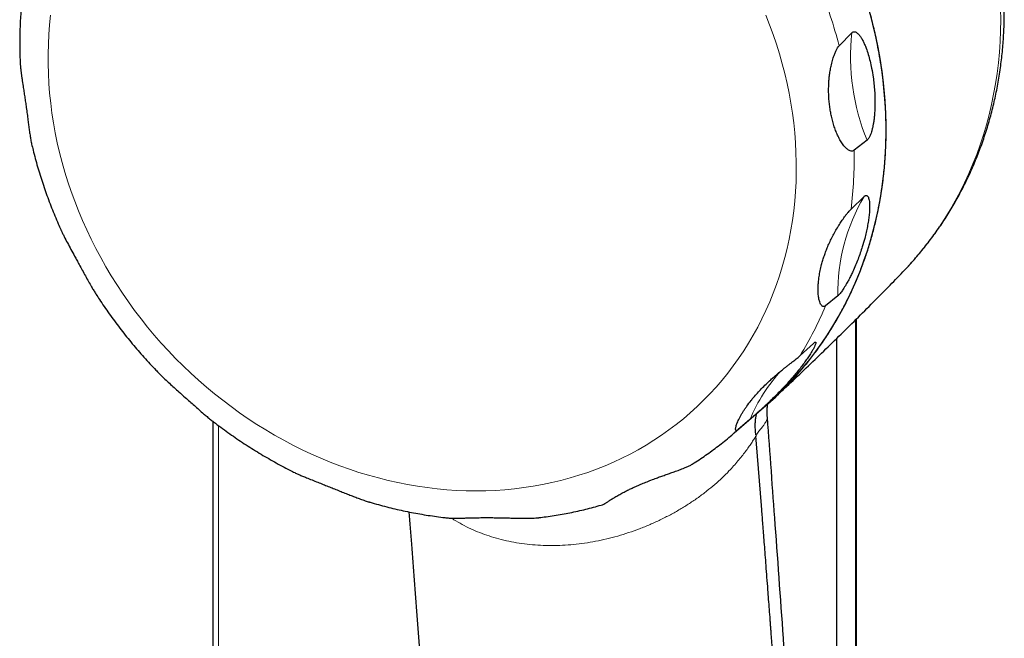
# Model space of a CAD drawing. Header units: millimetres. Extents: x 8 to 1010, y 12 to 2700.
# Tile 27 of 68: x 110 to 176, y 1722 to 1763. Entities that reach past the tile are written whole.
import ezdxf

# ---------------------------------------------------------------- set-up
doc = ezdxf.new("R2010")
doc.units = ezdxf.units.MM

msp = doc.modelspace()

# ---------------------------------------------------------------- linework, layer by layer
at = {"color": 7, "linetype": 'Continuous', "lineweight": 30}
for p, q in [((165.181, 1761.45), (166.017, 1762.313)), ((167.041, 1755.12), (166.178, 1754.448)), ((165.972, 1750.514), (166.844, 1751.361)), ((165.095, 1744.715), (164.269, 1744.045)), ((166.294, 1643.924), (166.294, 1743.122)), ((165.024, 1666.58), (165.024, 1741.867)), ((162.561, 1740.71), (163.463, 1741.528)), ((158.163, 1735.535), (160.269, 1737.361)), ((159.206, 1736.441), (158.418, 1735.759)), ((123.3, 1736.307), (123.3, 1435.699)), ((159.608, 1735.403), (159.617, 1735.316))]:
    msp.add_line(p, q, dxfattribs=at)
at = {"color": 8, "linetype": 'Continuous', "lineweight": 0}
for p, q in [((166.344, 1642.99), (166.344, 1743.172)), ((123.66, 1435.561), (123.66, 1736.034)), ((158.163, 1735.535), (158.418, 1735.759))]:
    msp.add_line(p, q, dxfattribs=at)
at = {"color": 8, "linetype": 'Continuous', "lineweight": 0, "flags": 128}
for points in [[(112.444, 1763.484), (112.376, 1762.843), (112.325, 1762.197), (112.291, 1761.548), (112.274, 1760.896), (112.274, 1760.241), (112.292, 1759.583), (112.326, 1758.924), (112.378, 1758.264), (112.447, 1757.603), (112.532, 1756.941), (112.635, 1756.279), (112.755, 1755.618), (112.891, 1754.957), (113.044, 1754.298), (113.214, 1753.641), (113.4, 1752.986), (113.603, 1752.334), (113.822, 1751.685), (114.057, 1751.039), (114.308, 1750.398), (114.574, 1749.761), (114.857, 1749.129), (115.154, 1748.502), (115.467, 1747.881), (115.795, 1747.266), (116.137, 1746.658), (116.494, 1746.057), (116.865, 1745.464), (117.251, 1744.878), (117.649, 1744.3), (118.062, 1743.732), (118.487, 1743.172), (118.926, 1742.622), (119.377, 1742.081), (119.84, 1741.551), (120.316, 1741.031), (120.803, 1740.522), (121.301, 1740.025), (121.81, 1739.539), (122.33, 1739.064), (122.86, 1738.603), (123.4, 1738.153), (123.949, 1737.717), (124.508, 1737.294), (125.075, 1736.884), (125.651, 1736.488), (126.235, 1736.106), (126.826, 1735.738), (127.424, 1735.385), (128.03, 1735.047), (128.641, 1734.723), (129.259, 1734.415), (129.882, 1734.123), (130.51, 1733.845), (131.142, 1733.584), (131.779, 1733.339), (132.42, 1733.11), (133.064, 1732.897), (133.711, 1732.701), (134.361, 1732.521), (135.012, 1732.358), (135.665, 1732.212), (136.319, 1732.083), (136.974, 1731.971), (137.629, 1731.876), (138.284, 1731.798), (138.938, 1731.738), (139.591, 1731.694), (140.242, 1731.668), (140.891, 1731.66)], [(140.891, 1731.66), (141.538, 1731.668), (142.182, 1731.694), (142.823, 1731.738), (143.459, 1731.798), (144.092, 1731.876), (144.72, 1731.971), (145.343, 1732.083), (145.96, 1732.212), (146.572, 1732.358), (147.177, 1732.521), (147.775, 1732.701), (148.366, 1732.897), (148.949, 1733.11), (149.525, 1733.339), (150.092, 1733.584), (150.65, 1733.845), (151.199, 1734.123), (151.739, 1734.415), (152.269, 1734.723), (152.788, 1735.047), (153.297, 1735.385), (153.795, 1735.738), (154.281, 1736.106), (154.756, 1736.488), (155.219, 1736.884), (155.67, 1737.294), (156.108, 1737.717), (156.533, 1738.153), (156.945, 1738.603), (157.344, 1739.064), (157.728, 1739.539), (158.099, 1740.025), (158.456, 1740.522), (158.798, 1741.031), (159.125, 1741.551), (159.437, 1742.081), (159.734, 1742.622), (160.016, 1743.172), (160.282, 1743.732), (160.533, 1744.3), (160.767, 1744.878), (160.985, 1745.464), (161.188, 1746.057), (161.373, 1746.658), (161.543, 1747.266), (161.695, 1747.881), (161.831, 1748.502), (161.95, 1749.129), (162.052, 1749.761), (162.138, 1750.398), (162.206, 1751.039), (162.257, 1751.685), (162.291, 1752.334), (162.308, 1752.986), (162.308, 1753.641), (162.29, 1754.298), (162.256, 1754.957), (162.204, 1755.618), (162.135, 1756.279), (162.049, 1756.941), (161.947, 1757.603), (161.827, 1758.264), (161.691, 1758.924), (161.537, 1759.583), (161.368, 1760.241), (161.181, 1760.896), (160.979, 1761.548), (160.76, 1762.197), (160.525, 1762.843), (160.274, 1763.484)], [(169.437, 1746.312), (169.783, 1746.679), (170.233, 1747.181), (170.667, 1747.697), (171.086, 1748.226), (171.49, 1748.769), (171.878, 1749.324), (172.249, 1749.891), (172.604, 1750.471), (172.943, 1751.062), (173.264, 1751.664), (173.568, 1752.276), (173.856, 1752.899), (174.125, 1753.532), (174.377, 1754.174), (174.611, 1754.825), (174.827, 1755.485), (175.025, 1756.153), (175.204, 1756.828), (175.365, 1757.511), (175.508, 1758.2), (175.631, 1758.895), (175.737, 1759.596), (175.823, 1760.303), (175.89, 1761.014), (175.939, 1761.729), (175.968, 1762.448), (175.979, 1763.171), (175.97, 1763.896)]]:
    msp.add_lwpolyline(points, dxfattribs=at)
at = {"color": 7, "linetype": 'Continuous', "lineweight": 30, "flags": 128}
for points in [[(160.269, 1737.361), (160.408, 1737.483), (160.911, 1737.94), (161.399, 1738.412), (161.873, 1738.898), (162.333, 1739.399), (162.777, 1739.914), (163.206, 1740.443), (163.619, 1740.985), (164.017, 1741.54), (164.398, 1742.107), (164.763, 1742.687), (165.111, 1743.278), (165.443, 1743.881), (165.757, 1744.494), (166.054, 1745.118), (166.333, 1745.753), (166.594, 1746.397), (166.838, 1747.05), (167.063, 1747.712), (167.27, 1748.382), (167.459, 1749.06), (167.629, 1749.745), (167.781, 1750.438), (167.914, 1751.137), (168.028, 1751.841), (168.123, 1752.552), (168.199, 1753.267), (168.256, 1753.987), (168.294, 1754.711), (168.312, 1755.438), (168.312, 1756.168), (168.293, 1756.901), (168.254, 1757.636), (168.197, 1758.373), (168.12, 1759.11), (168.024, 1759.848), (167.91, 1760.586), (167.776, 1761.323), (167.624, 1762.06), (167.453, 1762.795), (167.264, 1763.528)], [(159.983, 1730.688), (159.654, 1734.809), (159.613, 1735.314)]]:
    msp.add_lwpolyline(points, dxfattribs=at)
at = {"color": 8, "linetype": 'Continuous', "lineweight": 0}
for centre, radius, start, end in [((134.441, 1753.275), 31.808, 14.8932, 22.37658), ((180.749, 1760.742), 14.816, 173.91092, 202.29949), ((139.001, 1753.899), 27.182, 352.84585, 1.15644), ((177.685, 1744.954), 12.592, 149.41592, 181.08823), ((142.658, 1753.004), 23.395, 328.29669, 337.48244), ((169.789, 1731.937), 11.502, 137.4398, 156.94527)]:
    msp.add_arc(centre, radius, start, end, dxfattribs=at)
at = {"color": 7, "linetype": 'Continuous', "lineweight": 30}
for points, knots in [([(169.785, 1746.681), (169.809, 1746.708), (169.954, 1746.861), (170.208, 1747.149), (170.549, 1747.546), (170.88, 1747.951), (171.202, 1748.363), (171.515, 1748.783), (171.819, 1749.21), (172.113, 1749.644), (172.398, 1750.086), (172.674, 1750.534), (172.94, 1750.988), (173.197, 1751.449), (173.443, 1751.917), (173.68, 1752.39), (173.907, 1752.87), (174.123, 1753.355), (174.329, 1753.845), (174.525, 1754.341), (174.711, 1754.842), (174.886, 1755.349), (175.051, 1755.859), (175.205, 1756.375), (175.349, 1756.895), (175.482, 1757.419), (175.604, 1757.947), (175.715, 1758.478), (175.815, 1759.013), (175.904, 1759.552), (175.983, 1760.094), (176.05, 1760.638), (176.106, 1761.185), (176.152, 1761.735), (176.186, 1762.287), (176.209, 1762.841), (176.221, 1763.396), (176.221, 1763.954), (176.211, 1764.512), (176.19, 1765.072), (176.157, 1765.633), (176.113, 1766.194), (176.059, 1766.756), (175.993, 1767.317), (175.916, 1767.879), (175.828, 1768.441), (175.729, 1769.002), (175.619, 1769.562), (175.498, 1770.122), (175.367, 1770.68), (175.224, 1771.237), (175.071, 1771.793), (174.907, 1772.346), (174.733, 1772.898), (174.548, 1773.447), (174.352, 1773.994), (174.147, 1774.538), (173.931, 1775.079), (173.704, 1775.617), (173.468, 1776.151), (173.221, 1776.682), (172.965, 1777.209), (172.699, 1777.733), (172.423, 1778.252), (172.137, 1778.766), (171.842, 1779.276), (171.538, 1779.782), (171.224, 1780.282), (170.902, 1780.777), (170.57, 1781.266), (170.229, 1781.75), (169.88, 1782.229), (169.522, 1782.701), (169.156, 1783.167), (168.781, 1783.626), (168.398, 1784.08), (168.008, 1784.526), (167.609, 1784.966), (167.203, 1785.398), (166.789, 1785.823), (166.368, 1786.241), (165.939, 1786.651), (165.504, 1787.054), (165.061, 1787.449), (164.613, 1787.835), (164.157, 1788.214), (163.695, 1788.584), (163.227, 1788.945), (162.753, 1789.298), (162.274, 1789.642), (161.789, 1789.977), (161.298, 1790.303), (160.802, 1790.62), (160.301, 1790.928), (159.796, 1791.226), (159.285, 1791.514), (158.771, 1791.793), (158.252, 1792.062), (157.729, 1792.322), (157.202, 1792.571), (156.672, 1792.81), (156.138, 1793.038), (155.602, 1793.257), (155.062, 1793.465), (154.52, 1793.662), (153.975, 1793.849), (153.428, 1794.026), (152.878, 1794.191), (152.327, 1794.346), (151.775, 1794.49), (151.22, 1794.623), (150.665, 1794.745), (150.109, 1794.856), (149.552, 1794.956), (148.995, 1795.045), (148.437, 1795.122), (147.879, 1795.189), (147.322, 1795.244), (146.765, 1795.288), (146.208, 1795.321), (145.653, 1795.343), (145.207, 1795.351), (144.842, 1795.352), (144.478, 1795.35), (144.007, 1795.34), (143.457, 1795.317), (142.909, 1795.282), (142.364, 1795.237), (141.82, 1795.18), (141.28, 1795.112), (140.742, 1795.033), (140.208, 1794.942), (139.676, 1794.841), (139.149, 1794.729), (138.625, 1794.605), (138.105, 1794.471), (137.589, 1794.326), (137.077, 1794.17), (136.57, 1794.004), (136.068, 1793.826), (135.571, 1793.639), (135.078, 1793.441), (134.592, 1793.232), (134.11, 1793.013), (133.635, 1792.784), (133.165, 1792.545), (132.702, 1792.296), (132.244, 1792.037), (131.793, 1791.768), (131.349, 1791.489), (130.911, 1791.201), (130.481, 1790.904), (130.058, 1790.596), (129.705, 1790.331), (129.497, 1790.164), (129.425, 1790.106)], [0, 0, 0, 0, 0.001366, 0.007899, 0.014432, 0.020967, 0.027503, 0.03404, 0.040579, 0.04712, 0.053664, 0.060209, 0.066757, 0.073308, 0.079862, 0.086419, 0.092979, 0.099543, 0.10611, 0.11268, 0.119254, 0.125832, 0.132414, 0.139, 0.145589, 0.152183, 0.15878, 0.165382, 0.171987, 0.178596, 0.185209, 0.191826, 0.198447, 0.205071, 0.211699, 0.21833, 0.224965, 0.231603, 0.238244, 0.244889, 0.251536, 0.258187, 0.26484, 0.271496, 0.278154, 0.284815, 0.291478, 0.298144, 0.304812, 0.311481, 0.318153, 0.324826, 0.331501, 0.338178, 0.344856, 0.351535, 0.358216, 0.364898, 0.371581, 0.378266, 0.384951, 0.391637, 0.398324, 0.405012, 0.4117, 0.41839, 0.42508, 0.43177, 0.438461, 0.445152, 0.451844, 0.458536, 0.465229, 0.471922, 0.478615, 0.485308, 0.492002, 0.498696, 0.505389, 0.512083, 0.518777, 0.525472, 0.532166, 0.53886, 0.545554, 0.552247, 0.558941, 0.565635, 0.572328, 0.579021, 0.585714, 0.592406, 0.599098, 0.605789, 0.61248, 0.619171, 0.62586, 0.632549, 0.639237, 0.645924, 0.652611, 0.659296, 0.66598, 0.672663, 0.679345, 0.686025, 0.692703, 0.69938, 0.706055, 0.712729, 0.7194, 0.72607, 0.732737, 0.739401, 0.746064, 0.752724, 0.759381, 0.766035, 0.772686, 0.779334, 0.78598, 0.792621, 0.795356, 0.799098, 0.805732, 0.812363, 0.818991, 0.825615, 0.832235, 0.838852, 0.845464, 0.852073, 0.858677, 0.865278, 0.871874, 0.878466, 0.885055, 0.891639, 0.898219, 0.904796, 0.911368, 0.917937, 0.924503, 0.931065, 0.937623, 0.944179, 0.950731, 0.957281, 0.963827, 0.970372, 0.976914, 0.983454, 0.989992, 0.996528, 1, 1, 1, 1]), ([(160.785, 1737.831), (160.963, 1737.995), (161.355, 1738.356), (161.929, 1738.95), (162.517, 1739.6), (163.079, 1740.273), (163.615, 1740.969), (164.099, 1741.649), (164.535, 1742.311), (164.927, 1742.95), (165.354, 1743.7), (165.804, 1744.568), (166.234, 1745.501), (166.6, 1746.392), (166.911, 1747.235), (167.191, 1748.093), (167.442, 1748.964), (167.65, 1749.803), (167.821, 1750.606), (167.96, 1751.372), (168.095, 1752.261), (168.21, 1753.274), (168.286, 1754.345), (168.319, 1755.352), (168.318, 1756.293), (168.285, 1757.239), (168.221, 1758.187), (168.13, 1759.089), (168.017, 1759.944), (167.889, 1760.751), (167.715, 1761.677), (167.483, 1762.721), (167.197, 1763.809), (166.893, 1764.819), (166.58, 1765.752), (166.238, 1766.679), (165.866, 1767.598), (165.486, 1768.462), (165.102, 1769.271), (164.72, 1770.028), (164.258, 1770.888), (163.704, 1771.845), (163.088, 1772.827), (162.482, 1773.726), (161.893, 1774.546), (161.279, 1775.349), (160.642, 1776.135), (160.016, 1776.863), (159.404, 1777.537), (158.811, 1778.158), (158.113, 1778.854), (157.3, 1779.616), (156.424, 1780.382), (155.583, 1781.068), (154.784, 1781.683), (153.969, 1782.272), (153.139, 1782.836), (152.336, 1783.347), (151.566, 1783.808), (150.829, 1784.223), (149.973, 1784.678), (148.993, 1785.159), (147.955, 1785.622), (146.975, 1786.019), (146.056, 1786.358), (145.131, 1786.667), (144.201, 1786.946), (143.313, 1787.181), (142.471, 1787.378), (141.674, 1787.541), (140.756, 1787.703), (139.72, 1787.849), (138.636, 1787.957), (137.627, 1788.019), (136.693, 1788.045), (135.762, 1788.039), (134.836, 1788.001), (133.964, 1787.934), (133.144, 1787.845), (132.376, 1787.737), (131.502, 1787.587), (130.525, 1787.382), (129.519, 1787.123), (128.595, 1786.844), (127.749, 1786.553), (126.918, 1786.233), (126.101, 1785.882), (125.342, 1785.521), (124.638, 1785.155), (123.986, 1784.789), (123.252, 1784.345), (122.445, 1783.811), (121.63, 1783.215), (120.896, 1782.624), (120.366, 1782.171), (120.072, 1781.892), (119.989, 1781.813)], [0, 0, 0, 0, 0.008891, 0.01961, 0.030339, 0.041071, 0.0518, 0.06252, 0.071621, 0.080723, 0.089823, 0.102995, 0.116166, 0.126886, 0.137615, 0.148347, 0.159076, 0.169796, 0.178896, 0.187998, 0.197099, 0.21027, 0.223441, 0.234161, 0.24489, 0.255622, 0.266351, 0.277071, 0.286171, 0.295274, 0.304374, 0.317545, 0.330717, 0.341437, 0.352165, 0.362897, 0.373626, 0.384346, 0.393447, 0.402549, 0.411649, 0.424821, 0.437992, 0.448712, 0.459441, 0.470173, 0.480902, 0.491622, 0.500722, 0.509824, 0.518925, 0.532096, 0.545267, 0.555987, 0.566716, 0.577448, 0.588177, 0.598897, 0.607997, 0.6171, 0.6262, 0.639371, 0.652543, 0.663263, 0.673991, 0.684723, 0.695452, 0.706172, 0.715273, 0.724375, 0.733476, 0.746647, 0.759818, 0.770538, 0.781267, 0.791999, 0.802728, 0.813448, 0.822548, 0.83165, 0.840751, 0.853922, 0.867093, 0.877813, 0.888542, 0.899274, 0.910003, 0.920723, 0.929823, 0.938926, 0.948026, 0.961197, 0.974369, 0.985089, 0.995818, 1, 1, 1, 1]), ([(110.641, 1765.416), (110.624, 1765.294), (110.581, 1764.991), (110.526, 1764.505), (110.473, 1763.957), (110.432, 1763.407), (110.401, 1762.855), (110.382, 1762.3), (110.373, 1761.745), (110.377, 1761.187), (110.385, 1760.758), (110.397, 1760.515), (110.399, 1760.458)], [0, 0, 0, 0, 0.0751431, 0.1863453, 0.2975958, 0.4088936, 0.5202375, 0.6316264, 0.743059, 0.854534, 0.96605, 1, 1, 1, 1]), ([(166.017, 1762.313), (166.035, 1762.33), (166.076, 1762.366), (166.146, 1762.389), (166.228, 1762.387), (166.318, 1762.35), (166.425, 1762.271), (166.54, 1762.146), (166.661, 1761.97), (166.776, 1761.763), (166.883, 1761.532), (167.002, 1761.233), (167.127, 1760.861), (167.247, 1760.411), (167.36, 1759.903), (167.417, 1759.539), (167.449, 1759.335)], [0, 0, 0, 0, 0.031778, 0.068309, 0.10487, 0.150256, 0.195711, 0.2588, 0.321992, 0.389534, 0.457258, 0.524916, 0.635955, 0.747221, 0.858395, 1, 1, 1, 1]), ([(164.556, 1757.307), (164.541, 1757.427), (164.509, 1757.668), (164.482, 1758.037), (164.47, 1758.412), (164.475, 1758.772), (164.494, 1759.113), (164.526, 1759.437), (164.571, 1759.763), (164.623, 1760.041), (164.676, 1760.27), (164.722, 1760.449), (164.775, 1760.627), (164.841, 1760.822), (164.908, 1760.991), (164.973, 1761.131), (165.034, 1761.249), (165.105, 1761.363), (165.157, 1761.423), (165.181, 1761.45)], [0, 0, 0, 0, 0.083695, 0.167627, 0.252349, 0.337375, 0.40833, 0.479559, 0.551873, 0.624712, 0.66558, 0.706626, 0.748366, 0.790427, 0.84902, 0.879106, 0.909483, 0.958197, 1, 1, 1, 1]), ([(110.399, 1760.458), (110.4, 1760.441), (110.402, 1760.35), (110.415, 1760.175), (110.437, 1759.936), (110.465, 1759.694), (110.496, 1759.454), (110.54, 1759.135), (110.594, 1758.774), (110.654, 1758.375), (110.708, 1758.016), (110.762, 1757.659), (110.795, 1757.424), (110.812, 1757.307)], [0, 0, 0, 0, 0.016229, 0.090777, 0.167051, 0.243741, 0.317841, 0.392167, 0.542092, 0.655675, 0.769643, 0.884664, 1, 1, 1, 1]), ([(167.449, 1759.335), (167.468, 1759.187), (167.508, 1758.89), (167.547, 1758.435), (167.57, 1757.975), (167.573, 1757.566), (167.564, 1757.21), (167.547, 1756.909), (167.519, 1756.609), (167.482, 1756.338), (167.441, 1756.099), (167.396, 1755.891), (167.343, 1755.694), (167.281, 1755.511), (167.217, 1755.361), (167.153, 1755.247), (167.096, 1755.168), (167.058, 1755.135), (167.041, 1755.12)], [0, 0, 0, 0, 0.101847, 0.203862, 0.3058, 0.407542, 0.472617, 0.537854, 0.602972, 0.667886, 0.714923, 0.762036, 0.808964, 0.855115, 0.901193, 0.936231, 0.971245, 1, 1, 1, 1]), ([(110.812, 1757.307), (110.832, 1757.165), (110.872, 1756.88), (110.925, 1756.484), (110.974, 1756.118), (111.019, 1755.781), (111.064, 1755.456), (111.105, 1755.198), (111.141, 1755.003), (111.162, 1754.912), (111.172, 1754.868)], [0, 0, 0, 0, 0.15548, 0.311598, 0.445816, 0.580574, 0.717418, 0.855248, 0.929928, 1, 1, 1, 1]), ([(166.178, 1754.448), (166.155, 1754.433), (166.109, 1754.404), (166.023, 1754.39), (165.923, 1754.406), (165.822, 1754.453), (165.732, 1754.514), (165.626, 1754.604), (165.516, 1754.723), (165.404, 1754.871), (165.282, 1755.054), (165.145, 1755.299), (165.001, 1755.614), (164.877, 1755.942), (164.768, 1756.286), (164.68, 1756.631), (164.608, 1756.971), (164.573, 1757.195), (164.556, 1757.307)], [0, 0, 0, 0, 0.037496, 0.075877, 0.12402, 0.173461, 0.207891, 0.242584, 0.313458, 0.358638, 0.404044, 0.496097, 0.581633, 0.667719, 0.755158, 0.842949, 0.921376, 1, 1, 1, 1]), ([(111.172, 1754.869), (111.205, 1754.732), (111.281, 1754.41), (111.414, 1753.903), (111.57, 1753.347), (111.736, 1752.794), (111.913, 1752.242), (112.101, 1751.693), (112.299, 1751.146), (112.507, 1750.602), (112.725, 1750.061), (112.93, 1749.577), (113.066, 1749.275), (113.121, 1749.152)], [0, 0, 0, 0, 0.070165, 0.165999, 0.261853, 0.357724, 0.453612, 0.549516, 0.645434, 0.741367, 0.837312, 0.933269, 1, 1, 1, 1]), ([(166.844, 1751.361), (166.845, 1751.361), (166.857, 1751.373), (166.891, 1751.402), (166.942, 1751.43), (167.002, 1751.438), (167.057, 1751.412), (167.109, 1751.351), (167.151, 1751.254), (167.187, 1751.11), (167.21, 1750.924), (167.217, 1750.695), (167.21, 1750.419), (167.183, 1750.096), (167.135, 1749.726), (167.067, 1749.344), (166.985, 1748.953), (166.918, 1748.688), (166.884, 1748.556)], [0, 0, 0, 0, 0.000651, 0.020905, 0.056669, 0.092456, 0.137267, 0.182148, 0.235582, 0.289081, 0.361146, 0.433489, 0.505741, 0.60428, 0.703093, 0.802147, 0.901233, 1, 1, 1, 1]), ([(164.006, 1746.806), (164.033, 1746.905), (164.088, 1747.103), (164.185, 1747.403), (164.293, 1747.705), (164.419, 1748.018), (164.562, 1748.341), (164.726, 1748.677), (164.907, 1749.014), (165.052, 1749.262), (165.166, 1749.446), (165.244, 1749.567), (165.339, 1749.711), (165.437, 1749.852), (165.546, 1750.005), (165.668, 1750.166), (165.786, 1750.312), (165.887, 1750.428), (165.944, 1750.487), (165.97, 1750.513), (165.972, 1750.514)], [0, 0, 0, 0, 0.074746, 0.149659, 0.225119, 0.300784, 0.383586, 0.466788, 0.551642, 0.637344, 0.656078, 0.693851, 0.731791, 0.770377, 0.809259, 0.860987, 0.914045, 0.955279, 0.997627, 1, 1, 1, 1]), ([(113.121, 1749.152), (113.129, 1749.134), (113.167, 1749.047), (113.243, 1748.888), (113.382, 1748.606), (113.57, 1748.246), (113.805, 1747.808), (114.014, 1747.424), (114.198, 1747.09), (114.3, 1746.904), (114.353, 1746.806)], [0, 0, 0, 0, 0.0235114, 0.1132197, 0.2032527, 0.38512, 0.5721061, 0.760312, 0.8744293, 1, 1, 1, 1]), ([(166.884, 1748.556), (166.832, 1748.369), (166.743, 1748.046), (166.591, 1747.582), (166.442, 1747.168), (166.276, 1746.752), (166.114, 1746.382), (165.962, 1746.062), (165.824, 1745.791), (165.699, 1745.562), (165.59, 1745.375), (165.5, 1745.229), (165.411, 1745.095), (165.327, 1744.976), (165.247, 1744.872), (165.172, 1744.786), (165.123, 1744.738), (165.098, 1744.718), (165.095, 1744.715)], [0, 0, 0, 0, 0.139414, 0.239546, 0.339919, 0.440114, 0.540003, 0.605508, 0.6711, 0.736436, 0.774926, 0.813487, 0.851897, 0.887091, 0.922257, 0.957771, 0.993269, 1, 1, 1, 1]), ([(114.353, 1746.806), (114.423, 1746.678), (114.564, 1746.422), (114.772, 1746.042), (114.98, 1745.667), (115.163, 1745.342), (115.322, 1745.07), (115.436, 1744.881), (115.506, 1744.775), (115.53, 1744.738)], [0, 0, 0, 0, 0.174163, 0.348996, 0.526142, 0.704232, 0.820731, 0.93768, 1, 1, 1, 1]), ([(160.852, 1737.885), (161.071, 1738.089), (161.686, 1738.662), (162.689, 1739.611), (163.86, 1740.732), (165.022, 1741.862), (166.175, 1743), (167.319, 1744.145), (168.407, 1745.249), (169.11, 1745.974), (169.437, 1746.312)], [0, 0, 0, 0, 0.074718, 0.209391, 0.344061, 0.47872, 0.613362, 0.747983, 0.882576, 1, 1, 1, 1]), ([(164.269, 1744.045), (164.25, 1744.032), (164.212, 1744.005), (164.149, 1743.989), (164.082, 1744), (164.022, 1744.042), (163.975, 1744.098), (163.926, 1744.177), (163.88, 1744.286), (163.84, 1744.427), (163.811, 1744.565), (163.79, 1744.714), (163.773, 1744.902), (163.766, 1745.134), (163.774, 1745.411), (163.797, 1745.7), (163.84, 1746.029), (163.905, 1746.398), (163.972, 1746.67), (164.006, 1746.806)], [0, 0, 0, 0, 0.033732, 0.06811, 0.115814, 0.164843, 0.19668, 0.228742, 0.294146, 0.341212, 0.388564, 0.43662, 0.484855, 0.561096, 0.637755, 0.715447, 0.793406, 0.896471, 1, 1, 1, 1]), ([(115.53, 1744.738), (115.611, 1744.612), (115.8, 1744.321), (116.108, 1743.871), (116.449, 1743.386), (116.8, 1742.907), (117.159, 1742.435), (117.527, 1741.968), (117.902, 1741.508), (118.286, 1741.054), (118.678, 1740.607), (119.078, 1740.167), (119.414, 1739.807), (119.619, 1739.597), (119.686, 1739.529)], [0, 0, 0, 0, 0.0675506, 0.1564896, 0.2454328, 0.3343795, 0.4233296, 0.5122826, 0.6012382, 0.690196, 0.7791558, 0.8681171, 0.9570798, 1, 1, 1, 1]), ([(163.463, 1741.528), (163.469, 1741.533), (163.497, 1741.558), (163.539, 1741.59), (163.581, 1741.611), (163.607, 1741.611), (163.62, 1741.591), (163.62, 1741.55), (163.602, 1741.481), (163.558, 1741.369), (163.484, 1741.218), (163.378, 1741.029), (163.243, 1740.809), (163.079, 1740.56), (162.885, 1740.284), (162.673, 1740), (162.447, 1739.711), (162.286, 1739.516), (162.206, 1739.419)], [0, 0, 0, 0, 0.010502, 0.045741, 0.080997, 0.117043, 0.153303, 0.189451, 0.242887, 0.296385, 0.372526, 0.448974, 0.525326, 0.620002, 0.714913, 0.810019, 0.905144, 1, 1, 1, 1]), ([(159.449, 1737.904), (159.534, 1738.004), (159.704, 1738.203), (159.985, 1738.502), (160.285, 1738.801), (160.566, 1739.064), (160.819, 1739.289), (161.039, 1739.479), (161.267, 1739.669), (161.472, 1739.835), (161.648, 1739.976), (161.795, 1740.092), (161.943, 1740.208), (162.08, 1740.315), (162.204, 1740.413), (162.319, 1740.505), (162.428, 1740.594), (162.509, 1740.663), (162.549, 1740.699), (162.561, 1740.71)], [0, 0, 0, 0, 0.098495, 0.197383, 0.297627, 0.398429, 0.462743, 0.527307, 0.592866, 0.658908, 0.699961, 0.741236, 0.783402, 0.825989, 0.86156, 0.897563, 0.938285, 0.980007, 1, 1, 1, 1]), ([(119.686, 1739.529), (119.726, 1739.488), (119.854, 1739.356), (120.089, 1739.132), (120.389, 1738.854), (120.702, 1738.57), (121.055, 1738.253), (121.305, 1738.031), (121.446, 1737.904)], [0, 0, 0, 0, 0.077692, 0.24826, 0.420089, 0.595009, 0.770726, 1, 1, 1, 1]), ([(162.206, 1739.419), (162.13, 1739.329), (161.978, 1739.15), (161.731, 1738.871), (161.467, 1738.584), (161.183, 1738.286), (160.884, 1737.984), (160.626, 1737.732), (160.415, 1737.531), (160.256, 1737.382), (160.095, 1737.233), (159.923, 1737.076), (159.775, 1736.942), (159.652, 1736.832), (159.554, 1736.746), (159.455, 1736.659), (159.358, 1736.574), (159.273, 1736.499), (159.227, 1736.459), (159.206, 1736.441), (159.206, 1736.441)], [0, 0, 0, 0, 0.087173, 0.174514, 0.268933, 0.363651, 0.459623, 0.55625, 0.602938, 0.649796, 0.697356, 0.745264, 0.800761, 0.82908, 0.857618, 0.892238, 0.927532, 0.962728, 0.998969, 1, 1, 1, 1]), ([(121.446, 1737.904), (121.547, 1737.814), (121.749, 1737.634), (122.055, 1737.363), (122.362, 1737.092), (122.645, 1736.845), (122.903, 1736.626), (123.126, 1736.442), (123.27, 1736.33), (123.337, 1736.278)], [0, 0, 0, 0, 0.159976, 0.320468, 0.482696, 0.645609, 0.768808, 0.892483, 1, 1, 1, 1]), ([(158.418, 1735.759), (158.404, 1735.748), (158.364, 1735.715), (158.311, 1735.691), (158.269, 1735.703), (158.249, 1735.751), (158.249, 1735.825), (158.265, 1735.919), (158.294, 1736.028), (158.337, 1736.151), (158.394, 1736.291), (158.465, 1736.444), (158.551, 1736.611), (158.648, 1736.783), (158.756, 1736.962), (158.875, 1737.145), (159.048, 1737.395), (159.238, 1737.649), (159.396, 1737.84), (159.449, 1737.904)], [0, 0, 0, 0, 0.025742, 0.078149, 0.132725, 0.185054, 0.238512, 0.289682, 0.341365, 0.394289, 0.447514, 0.506833, 0.566393, 0.62656, 0.686886, 0.748976, 0.81119, 0.936391, 1, 1, 1, 1]), ([(160.376, 1736.582), (160.371, 1736.663), (160.362, 1736.816), (160.363, 1737.027), (160.371, 1737.205), (160.384, 1737.354), (160.395, 1737.441), (160.4, 1737.481)], [0, 0, 0, 0, 0.259522, 0.487055, 0.685162, 0.856503, 1, 1, 1, 1]), ([(159.608, 1735.402), (159.597, 1735.505), (159.573, 1735.714), (159.563, 1736.029), (159.573, 1736.28), (159.592, 1736.465), (159.608, 1736.585), (159.629, 1736.705), (159.645, 1736.787), (159.656, 1736.828), (159.656, 1736.83)], [0, 0, 0, 0, 0.211016, 0.427717, 0.6501, 0.735069, 0.820954, 0.907819, 0.995742, 1, 1, 1, 1]), ([(168.812, 1591.202), (168.719, 1593.406), (168.509, 1598.386), (168.164, 1606.139), (167.781, 1614.46), (167.382, 1622.778), (166.97, 1631.042), (166.546, 1639.252), (166.11, 1647.408), (165.66, 1655.559), (165.193, 1663.754), (164.708, 1671.993), (164.205, 1680.276), (163.687, 1688.553), (163.154, 1696.824), (162.61, 1705.039), (162.055, 1713.198), (161.488, 1721.3), (160.929, 1729.096), (160.553, 1734.186), (160.376, 1736.581)], [0, 0, 0, 0, 0.045235, 0.102227, 0.159225, 0.216226, 0.273232, 0.329223, 0.385217, 0.441213, 0.49721, 0.554227, 0.611243, 0.66826, 0.725275, 0.782289, 0.838283, 0.894274, 0.950262, 1, 1, 1, 1]), ([(123.338, 1736.278), (123.381, 1736.245), (123.579, 1736.09), (123.94, 1735.823), (124.419, 1735.477), (124.905, 1735.141), (125.396, 1734.813), (125.892, 1734.495), (126.393, 1734.186), (126.898, 1733.886), (127.408, 1733.595), (127.923, 1733.315), (128.379, 1733.076), (128.665, 1732.934), (128.777, 1732.879)], [0, 0, 0, 0, 0.025148, 0.116799, 0.208447, 0.300092, 0.391733, 0.48337, 0.575003, 0.66663, 0.758251, 0.849866, 0.941473, 1, 1, 1, 1]), ([(155.354, 1733.449), (155.399, 1733.477), (155.591, 1733.597), (155.924, 1733.818), (156.355, 1734.114), (156.777, 1734.42), (157.193, 1734.735), (157.6, 1735.06), (157.924, 1735.327), (158.108, 1735.489), (158.162, 1735.536)], [0, 0, 0, 0, 0.044535, 0.193588, 0.342602, 0.491584, 0.640537, 0.789465, 0.938373, 1, 1, 1, 1]), ([(151.578, 1731.956), (151.686, 1732.004), (151.901, 1732.1), (152.241, 1732.24), (152.592, 1732.378), (152.929, 1732.504), (153.245, 1732.618), (153.54, 1732.723), (153.841, 1732.828), (154.102, 1732.92), (154.319, 1732.998), (154.49, 1733.06), (154.661, 1733.125), (154.85, 1733.2), (155.016, 1733.271), (155.154, 1733.337), (155.255, 1733.389), (155.322, 1733.426), (155.352, 1733.447), (155.355, 1733.449)], [0, 0, 0, 0, 0.092266, 0.184821, 0.278341, 0.372242, 0.445023, 0.518085, 0.592262, 0.666977, 0.709113, 0.751433, 0.794473, 0.837844, 0.898625, 0.929836, 0.961347, 0.996311, 1, 1, 1, 1]), ([(128.776, 1732.879), (128.792, 1732.87), (128.876, 1732.827), (129.048, 1732.75), (129.289, 1732.645), (129.581, 1732.525), (129.924, 1732.387), (130.299, 1732.239), (130.662, 1732.095), (130.894, 1732.003), (131.011, 1731.956)], [0, 0, 0, 0, 0.027421, 0.14251, 0.259845, 0.37772, 0.545501, 0.714224, 0.856899, 1, 1, 1, 1]), ([(131.011, 1731.956), (131.123, 1731.912), (131.347, 1731.822), (131.69, 1731.684), (132.036, 1731.545), (132.37, 1731.412), (132.692, 1731.286), (133.001, 1731.168), (133.312, 1731.055), (133.559, 1730.971), (133.7, 1730.928), (133.739, 1730.917)], [0, 0, 0, 0, 0.125789, 0.251916, 0.379156, 0.506825, 0.618029, 0.729663, 0.842998, 0.957156, 1, 1, 1, 1]), ([(149.43, 1730.76), (149.433, 1730.76), (149.439, 1730.762), (149.468, 1730.781), (149.507, 1730.806), (149.557, 1730.84), (149.62, 1730.882), (149.697, 1730.934), (149.821, 1731.014), (149.998, 1731.127), (150.24, 1731.272), (150.507, 1731.424), (150.796, 1731.579), (151.075, 1731.721), (151.337, 1731.847), (151.497, 1731.92), (151.578, 1731.956)], [0, 0, 0, 0, 0.038725, 0.080516, 0.122641, 0.165619, 0.20882, 0.260514, 0.312444, 0.417606, 0.522749, 0.628616, 0.736267, 0.84438, 0.92212, 1, 1, 1, 1]), ([(133.739, 1730.917), (133.763, 1730.909), (133.971, 1730.846), (134.364, 1730.736), (134.916, 1730.588), (135.469, 1730.453), (136.024, 1730.328), (136.58, 1730.214), (137.137, 1730.111), (137.694, 1730.019), (138.251, 1729.938), (138.719, 1729.878), (139, 1729.85), (139.096, 1729.84)], [0, 0, 0, 0, 0.014074, 0.117785, 0.221474, 0.325141, 0.428784, 0.532401, 0.635991, 0.739553, 0.843085, 0.946586, 1, 1, 1, 1]), ([(145.106, 1729.867), (145.262, 1729.886), (145.598, 1729.927), (146.111, 1730.003), (146.645, 1730.093), (147.175, 1730.193), (147.702, 1730.305), (148.225, 1730.428), (148.744, 1730.562), (149.146, 1730.672), (149.373, 1730.742), (149.43, 1730.759)], [0, 0, 0, 0, 0.105909, 0.227983, 0.35, 0.47196, 0.593861, 0.715704, 0.837489, 0.959216, 1, 1, 1, 1]), ([(164.149, 1665.964), (164.125, 1666.409), (164.077, 1667.312), (164.003, 1668.687), (163.927, 1670.1), (163.849, 1671.545), (163.793, 1672.584), (163.759, 1673.205), (163.748, 1673.4), (163.738, 1673.597), (163.727, 1673.794), (163.716, 1673.984), (163.694, 1674.388), (163.66, 1675.019), (163.613, 1675.871), (163.566, 1676.735), (163.518, 1677.606), (163.468, 1678.512), (163.415, 1679.453), (163.364, 1680.354), (163.316, 1681.213), (163.27, 1682.031), (163.222, 1682.867), (163.173, 1683.711), (163.111, 1684.783), (163.036, 1686.07), (162.947, 1687.557), (162.861, 1688.995), (162.777, 1690.381), (162.695, 1691.718), (162.617, 1692.982), (162.542, 1694.174), (162.471, 1695.297), (162.403, 1696.376), (162.337, 1697.411), (162.289, 1698.159), (162.258, 1698.633), (162.244, 1698.85), (162.23, 1699.066), (162.216, 1699.283), (162.202, 1699.5), (162.188, 1699.717), (162.174, 1699.934), (162.135, 1700.536), (162.046, 1701.887), (161.913, 1703.906), (161.758, 1706.214), (161.621, 1708.236), (161.496, 1710.057), (161.384, 1711.675), (161.27, 1713.297), (161.157, 1714.903), (161.028, 1716.706), (160.883, 1718.714), (160.748, 1720.567), (160.662, 1721.723), (160.629, 1722.175), (160.62, 1722.3), (160.61, 1722.425), (160.601, 1722.554), (160.59, 1722.7), (160.578, 1722.861), (160.552, 1723.208), (160.514, 1723.721), (160.463, 1724.391), (160.409, 1725.106), (160.352, 1725.859), (160.293, 1726.641), (160.237, 1727.372), (160.185, 1728.053), (160.136, 1728.68), (160.092, 1729.254), (160.052, 1729.775), (160.015, 1730.247), (159.992, 1730.546), (159.981, 1730.687)], [0, 0, 0, 0, 0.020542, 0.041686, 0.063431, 0.085776, 0.108386, 0.11139, 0.114404, 0.117428, 0.120461, 0.123505, 0.126195, 0.139102, 0.152655, 0.165537, 0.178951, 0.192898, 0.207377, 0.222386, 0.234552, 0.247044, 0.260155, 0.2732, 0.28603, 0.309736, 0.332669, 0.35483, 0.37622, 0.396842, 0.416696, 0.434714, 0.452052, 0.468711, 0.484693, 0.500001, 0.503341, 0.506684, 0.510029, 0.513378, 0.516729, 0.520082, 0.523439, 0.526798, 0.547981, 0.58609, 0.620421, 0.655039, 0.679941, 0.70499, 0.730185, 0.755279, 0.779637, 0.813998, 0.848664, 0.865859, 0.867794, 0.869729, 0.871666, 0.873603, 0.875754, 0.878439, 0.8811, 0.891925, 0.902328, 0.912309, 0.92524, 0.937387, 0.94875, 0.959328, 0.969122, 0.977977, 0.986075, 0.993416, 1, 1, 1, 1]), ([(136.402, 1730.252), (136.458, 1729.53), (136.577, 1728.006), (136.753, 1725.693), (136.93, 1723.327), (137.097, 1721.045), (137.256, 1718.844), (137.406, 1716.723), (137.551, 1714.639), (137.68, 1712.758), (137.759, 1711.572), (137.793, 1711.069)], [0, 0, 0, 0, 0.1132, 0.238824, 0.362282, 0.483574, 0.595952, 0.706403, 0.81493, 0.921531, 1, 1, 1, 1]), ([(139.096, 1729.84), (139.105, 1729.838), (139.146, 1729.832), (139.237, 1729.829), (139.363, 1729.826), (139.502, 1729.826), (139.684, 1729.829), (139.917, 1729.835), (140.206, 1729.844), (140.512, 1729.853), (140.846, 1729.861), (141.205, 1729.867), (141.463, 1729.867), (141.592, 1729.868)], [0, 0, 0, 0, 0.019933, 0.084948, 0.150328, 0.21661, 0.283121, 0.395762, 0.509065, 0.624002, 0.739362, 0.869448, 1, 1, 1, 1]), ([(141.592, 1729.868), (141.703, 1729.867), (141.925, 1729.867), (142.267, 1729.863), (142.616, 1729.856), (142.962, 1729.848), (143.302, 1729.84), (143.637, 1729.832), (143.977, 1729.826), (144.269, 1729.825), (144.508, 1729.829), (144.696, 1729.835), (144.882, 1729.846), (145.021, 1729.856), (145.092, 1729.866), (145.106, 1729.868)], [0, 0, 0, 0, 0.099297, 0.198842, 0.299204, 0.399875, 0.492177, 0.584836, 0.678907, 0.773661, 0.826258, 0.879081, 0.93278, 0.986886, 1, 1, 1, 1])]:
    msp.add_open_spline(points, degree=3, knots=knots, dxfattribs=at)
at = {"color": 8, "linetype": 'Continuous', "lineweight": 0}
for points, knots in [([(160.376, 1736.581), (160.376, 1736.58), (160.384, 1736.555), (160.368, 1736.485), (160.326, 1736.369), (160.247, 1736.227), (160.136, 1736.059), (159.992, 1735.865), (159.818, 1735.648), (159.678, 1735.484), (159.608, 1735.402)], [0, 0, 0, 0, 0.006334, 0.147122, 0.287979, 0.429518, 0.57214, 0.715053, 0.857507, 1, 1, 1, 1]), ([(159.611, 1735.313), (159.566, 1735.244), (159.472, 1735.1), (159.306, 1734.852), (159.118, 1734.58), (158.905, 1734.286), (158.669, 1733.976), (158.407, 1733.654), (158.121, 1733.322), (157.773, 1732.946), (157.356, 1732.532), (156.863, 1732.085), (156.331, 1731.646), (155.761, 1731.219), (155.161, 1730.81), (154.535, 1730.421), (153.887, 1730.057), (153.217, 1729.717), (152.527, 1729.402), (151.82, 1729.115), (151.097, 1728.858), (150.366, 1728.632), (149.63, 1728.439), (148.892, 1728.28), (148.152, 1728.156), (147.411, 1728.067), (146.672, 1728.012), (145.935, 1727.994), (145.204, 1728.012), (144.483, 1728.066), (143.776, 1728.156), (143.087, 1728.282), (142.417, 1728.441), (141.769, 1728.634), (141.143, 1728.859), (140.54, 1729.116), (139.965, 1729.406), (139.54, 1729.644), (139.318, 1729.795), (139.268, 1729.828)], [0, 0, 0, 0, 0.013755, 0.028277, 0.043716, 0.059937, 0.076868, 0.094533, 0.112948, 0.131998, 0.158173, 0.185198, 0.213071, 0.241823, 0.271055, 0.300585, 0.330485, 0.360749, 0.391342, 0.422381, 0.453769, 0.485257, 0.51673, 0.548236, 0.579811, 0.611493, 0.643317, 0.675322, 0.70742, 0.739483, 0.771485, 0.803349, 0.835008, 0.866459, 0.897767, 0.929003, 0.96014, 0.991049, 1, 1, 1, 1])]:
    msp.add_open_spline(points, degree=3, knots=knots, dxfattribs=at)

doc.saveas('drawing.dxf')
